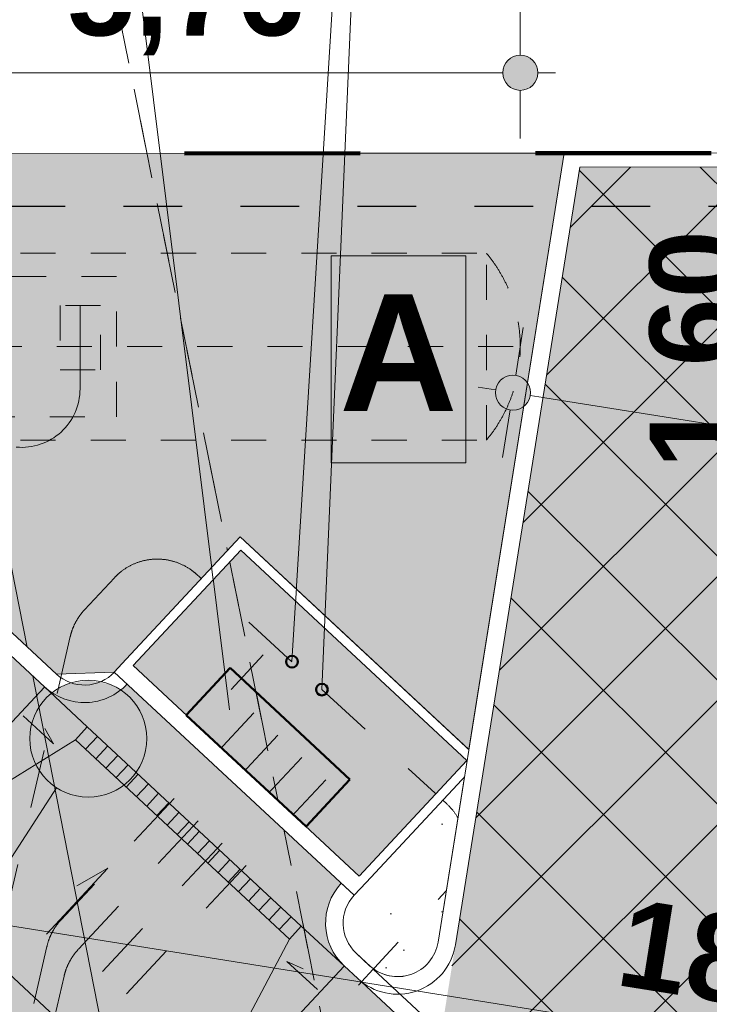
# Model space of a CAD drawing. Header units: millimetres. Extents: x 6487905018 to 6488192500, y 5882180700 to 5882375224.
# Tile 86 of 256: x 6488038286 to 6488044179, y 5882256449 to 5882264868. Entities that reach past the tile are written whole.
import ezdxf
from ezdxf.xclip import XClip

# ---------------------------------------------------------------- set-up
doc = ezdxf.new("R2010")
doc.units = ezdxf.units.MM
doc.header["$MEASUREMENT"] = 0
doc.header["$XCLIPFRAME"] = 2
for name, pattern in [('2X1', [1000, 500, -500]), ('Dashed', [600, 300, -300]), ('GSW', [3000, 1500, -1500]), ('L_0_03', [1000, 500, -500]), ('Wipeout_Contour', [1000, 0, -1000])]:
    doc.linetypes.add(name, pattern=pattern)
for name, color, linetype, lineweight in [('0 DROGI_Nr_pióra__1', 7, 'Continuous', 0), ('0 DROGI_Nr_pióra__12', 9, 'Continuous', 5), ('0 DROGI_Nr_pióra__14', 254, 'Continuous', 5), ('0 DROGI_Nr_pióra__177', 21, 'Continuous', 5), ('0 krawęrznik_Nr_pióra__1', 7, 'Continuous', 0), ('granica_Nr_pióra__123', 100, 'Continuous', 120), ('IE_Nr_pióra__114', 12, 'Continuous', 30), ('LEGENDA_Nr_pióra__255', 92, 'Continuous', 13), ('Linie PT_Nr_pióra__141', 7, 'Continuous', 50), ('OPIS PLAN_Nr_pióra__1', 7, 'Continuous', 0), ('P - RURY_Nr_pióra__97', 6, 'Continuous', 20), ('P - zbiornik LPG_Nr_pióra__81', 182, 'Continuous', 5), ('teren zielony_Nr_pióra__1', 7, 'Continuous', 0), ('teren zielony_Nr_pióra__157', 93, 'Continuous', 0), ('Wymiarowanie_Nr_pióra__1', 7, 'Continuous', 0), ('Zamość 06.10._2_217_Granica_konturu_klasyfikcyjnego_Nr_pióra__96', 8, 'Continuous', 15), ('Zamość 06.10._2_218_Granica_uzytku_Nr_pióra__96', 8, 'Continuous', 15), ('Zamość 06.10._2_ogrodzenie_trwale__linia__Nr_pióra__7', 7, 'Continuous', 5), ('zbio_10_1600_Nr_pióra__1', 7, 'Continuous', 0), ('ZBIORNIK_Nr_pióra__81', 182, 'Continuous', 5)]:
    doc.layers.add(name, color=color, linetype=linetype, lineweight=lineweight)
for name, color, linetype in [('0 krawęrznik', 7, 'Continuous'), ('Mapa cyfrowa', 7, 'Continuous'), ('Wymiarowanie', 7, 'Continuous'), ('Zamość 06.10._2_Mapa cyfrowa', 7, 'Continuous')]:
    doc.layers.add(name, color=color, linetype=linetype)
doc.styles.add('GENERATED_STYLE_2', font='txt')
doc.linetypes.add('L_0_15_SHX', pattern='A,0,[3,PZT Orlen Zamość.pdf1.Shx,S=30.952381,R=0,X=0,Y=2.22045e-16],-7500,0', length=7500)
doc.dimstyles.new('GENERATED_STYLE__1', dxfattribs={"dimtxt": 750, "dimasz": 570, "dimexe": 0.18, "dimexo": 0, "dimgap": 0.09, "dimtad": 1, "dimlfac": 0.001, "dimzin": 0, "dimdsep": 46, "dimtxsty": 'GENERATED_STYLE_2', "dimblk": 'ARROWHEAD_11', "dimblk1": 'ARROWHEAD_11', "dimblk2": 'ARROWHEAD_11', "dimcen": 0.09, "dimclrd": 7, "dimclre": 7, "dimclrt": 7, "dimazin": 0, "dimtfac": 1, "dimtdec": 4, "dimtmove": 2, "dimatfit": 3, "dimfxl": 0, "dimtolj": 1, "dimtzin": 0, "dimarcsym": 0})
doc.dimstyles.new('GENERATED_STYLE__2', dxfattribs={"dimtxt": 750, "dimasz": 570, "dimexe": 0.18, "dimexo": 0, "dimgap": 0.09, "dimtad": 1, "dimlfac": 0.001, "dimzin": 0, "dimdsep": 46, "dimtxsty": 'GENERATED_STYLE_2', "dimblk": 'ARROWHEAD_11', "dimblk1": 'ARROWHEAD_11', "dimblk2": 'ARROWHEAD_11', "dimcen": 0.09, "dimclrd": 7, "dimclre": 7, "dimclrt": 7, "dimazin": 0, "dimtfac": 1, "dimtdec": 4, "dimtmove": 0, "dimatfit": 3, "dimfxl": 0, "dimtolj": 1, "dimtzin": 0, "dimarcsym": 0})
doc.dimstyles.new('GENERATED_STYLE__3', dxfattribs={"dimtxt": 750, "dimasz": 570, "dimexe": 0.18, "dimexo": 0, "dimgap": 0.09, "dimtad": 1, "dimtih": 1, "dimtoh": 1, "dimlfac": 0.001, "dimzin": 0, "dimdsep": 46, "dimtxsty": 'GENERATED_STYLE_2', "dimblk": 'ARROWHEAD_11', "dimblk1": 'ARROWHEAD_11', "dimblk2": 'ARROWHEAD_11', "dimcen": 0.09, "dimclrd": 7, "dimclre": 7, "dimclrt": 7, "dimazin": 0, "dimtfac": 1, "dimtdec": 4, "dimtmove": 0, "dimatfit": 3, "dimfxl": 0, "dimtolj": 1, "dimtzin": 0, "dimarcsym": 0})
doc.dimstyles.new('GENERATED_STYLE__4', dxfattribs={"dimtxt": 1000, "dimasz": 570, "dimexe": 0.18, "dimexo": 0, "dimgap": 0.09, "dimtad": 1, "dimlfac": 0.001, "dimzin": 0, "dimdsep": 46, "dimtxsty": 'GENERATED_STYLE_2', "dimblk": 'ARROWHEAD_11', "dimblk1": 'ARROWHEAD_11', "dimblk2": 'ARROWHEAD_11', "dimcen": 0.09, "dimclrd": 7, "dimclre": 7, "dimclrt": 7, "dimazin": 0, "dimtfac": 1, "dimtdec": 4, "dimtmove": 0, "dimatfit": 3, "dimfxl": 0, "dimtolj": 1, "dimtzin": 0, "dimarcsym": 0})
pattern_1 = [(45, (6488045394.9, 5882252147.1), (-477.297, 477.297), [0, -450, 0, -675]), (110, (6488046894.9, 5882252147.1), (634.2925, 230.8636), [0, -330, 0, -570])]

# ---------------------------------------------------------------- blocks, each defined once
blk = doc.blocks.new('Rysunek_1_2')
at = {"color": 254, "linetype": 'Wipeout_Contour', "lineweight": 0, "ltscale": 70061284114.24681}
blk.add_wipeout([(6487915525.867126, 5882181505.900702), (6488146644.289524, 5882181505.900702), (6488146644.289524, 5882373115.540435), (6488107628.768834, 5882373115.540435), (6488107628.768834, 5882320263.490532), (6488101226.436201, 5882320263.490532), (6488101226.436201, 5882373115.540435), (6487915525.867126, 5882373115.540435)], dxfattribs=at).dxf.layer = 'Zamość 06.10._2_Mapa cyfrowa'
at = {"layer": 'Zamość 06.10._2_217_Granica_konturu_klasyfikcyjnego_Nr_pióra__96', "linetype": 'L_0_03', "flags": 128}
blk.add_lwpolyline([(6488035750, 5882281650.000001), (6488046100, 5882230460)], dxfattribs=at)
at = {"layer": 'Zamość 06.10._2_218_Granica_uzytku_Nr_pióra__96', "linetype": 'L_0_03', "flags": 128}
for points in [[(6488046100, 5882230460), (6488035750, 5882281650.000001)], [(6488035750, 5882281650.000001), (6488046100, 5882230460)]]:
    blk.add_lwpolyline(points, dxfattribs=at)
at = {"layer": 'Zamość 06.10._2_ogrodzenie_trwale__linia__Nr_pióra__7', "linetype": 'L_0_15_SHX', "flags": 128}
blk.add_lwpolyline([(6488043030.000001, 5882235670), (6488034300, 5882280120), (6488014860.138828, 5882276699.009684)], dxfattribs=at)
at = {"layer": 'Zamość 06.10._2_ogrodzenie_trwale__linia__Nr_pióra__7', "linetype": 'Continuous', "flags": 128}
blk.add_lwpolyline([(6488043030.000001, 5882235670), (6488034300, 5882280120), (6488014860.138828, 5882276699.009684)], dxfattribs=at)
blk = doc.blocks.new('*D45', base_point=(6488045394.921593, 5882250647.102998))
at = {"layer": 'Wymiarowanie_Nr_pióra__1', "linetype": 'Continuous'}
for points in [[(6488036953.518992, 5882264414.343926), (6488036942.100923, 5882264471.746442), (6488036909.58501, 5882264520.409944), (6488036860.921507, 5882264552.925857), (6488036803.518992, 5882264564.343926), (6488036746.116478, 5882264552.925857), (6488036697.452975, 5882264520.409944), (6488036664.937062, 5882264471.746442), (6488036653.518992, 5882264414.343926), (6488036664.937062, 5882264356.941412), (6488036697.452975, 5882264308.277909), (6488036746.116478, 5882264275.761996), (6488036803.518992, 5882264264.343926), (6488036860.921507, 5882264275.761996), (6488036909.58501, 5882264308.277909), (6488036942.100923, 5882264356.941412)], [(6488042713.518991, 5882264414.343926), (6488042702.100922, 5882264471.746442), (6488042669.585009, 5882264520.409944), (6488042620.921506, 5882264552.925857), (6488042563.518991, 5882264564.343926), (6488042506.116477, 5882264552.925857), (6488042457.452974, 5882264520.409944), (6488042424.937061, 5882264471.746442), (6488042413.518991, 5882264414.343926), (6488042424.937061, 5882264356.941412), (6488042457.452974, 5882264308.277909), (6488042506.116477, 5882264275.761997), (6488042563.518991, 5882264264.343926), (6488042620.921506, 5882264275.761997), (6488042669.585009, 5882264308.277909), (6488042702.100922, 5882264356.941412)]]:
    blk.add_hatch(color=256, dxfattribs=at).paths.add_polyline_path(points)
for p, q in [((6488036803.518992, 5882264564.343926), (6488036803.518992, 5882264976.843926)), ((6488042563.518991, 5882264564.343926), (6488042563.518991, 5882264976.843926)), ((6488036503.518992, 5882264414.343926), (6488036653.518992, 5882264414.343926)), ((6488036953.518992, 5882264414.343926), (6488042413.518991, 5882264414.343926)), ((6488042713.518991, 5882264414.343926), (6488042863.518991, 5882264414.343926)), ((6488036803.518992, 5882263851.843926), (6488036803.518992, 5882264264.343926)), ((6488042563.518991, 5882263851.843926), (6488042563.518991, 5882264264.343926))]:
    blk.add_line(p, q, dxfattribs=at)
for centre in [(6488036803.518992, 5882264414.343926), (6488042563.518991, 5882264414.343926)]:
    blk.add_circle(centre, 150, dxfattribs=at)
at = {"layer": 'Wymiarowanie_Nr_pióra__1', "insert": (6488038685.801493, 5882264564.343926), "char_height": 750, "attachment_point": 7, "style": 'GENERATED_STYLE_2'}
blk.add_mtext('\\A1;{\\fArial|b1|i0|c238|p38;5,76}', dxfattribs=at)
blk = doc.blocks.new('ARROWHEAD_11')
at = {"color": 0, "linetype": 'Continuous', "lineweight": 0}
blk.add_line((0, 0), (-1, 0), dxfattribs=at)
at = {"color": 0, "linetype": 'Continuous', "lineweight": 0, "const_width": 0.25, "flags": 128}
blk.add_lwpolyline([(-0.125, 0, 1), (0.125, 0, 1)], format="xyb", close=True, dxfattribs=at)
blk = doc.blocks.new('*D46', base_point=(6488045394.921593, 5882250647.102998))
at = {"layer": 'Wymiarowanie_Nr_pióra__1', "linetype": 'Continuous'}
for points in [[(6488044945.220679, 5882262872.929873), (6488044933.802609, 5882262930.332388), (6488044901.286696, 5882262978.995891), (6488044852.623195, 5882263011.511803), (6488044795.220679, 5882263022.929873), (6488044737.818165, 5882263011.511803), (6488044689.154662, 5882262978.995891), (6488044656.63875, 5882262930.332388), (6488044645.220679, 5882262872.929873), (6488044656.63875, 5882262815.527358), (6488044689.154662, 5882262766.863856), (6488044737.818165, 5882262734.347943), (6488044795.220679, 5882262722.929873), (6488044852.623195, 5882262734.347943), (6488044901.286696, 5882262766.863856), (6488044933.802609, 5882262815.527358)], [(6488044945.220678, 5882261272.929873), (6488044933.802608, 5882261330.332387), (6488044901.286695, 5882261378.99589), (6488044852.623193, 5882261411.511803), (6488044795.220678, 5882261422.929873), (6488044737.818163, 5882261411.511803), (6488044689.154661, 5882261378.99589), (6488044656.638748, 5882261330.332387), (6488044645.220678, 5882261272.929873), (6488044656.638748, 5882261215.527357), (6488044689.154661, 5882261166.863855), (6488044737.818163, 5882261134.347942), (6488044795.220678, 5882261122.929873), (6488044852.623193, 5882261134.347942), (6488044901.286695, 5882261166.863855), (6488044933.802608, 5882261215.527357)]]:
    blk.add_hatch(color=256, dxfattribs=at).paths.add_polyline_path(points)
for p, q in [((6488044795.22068, 5882263172.929873), (6488044795.22068, 5882263022.929873)), ((6488044232.720679, 5882262872.929873), (6488044645.220679, 5882262872.929873)), ((6488044945.220679, 5882262872.929873), (6488045357.720679, 5882262872.929873)), ((6488044795.220679, 5882262722.929873), (6488044795.220678, 5882261422.929873)), ((6488044232.720678, 5882261272.929873), (6488044645.220678, 5882261272.929873)), ((6488044945.220678, 5882261272.929873), (6488045357.720678, 5882261272.929872)), ((6488044795.220678, 5882261122.929873), (6488044795.220678, 5882260972.929873))]:
    blk.add_line(p, q, dxfattribs=at)
for centre in [(6488044795.220679, 5882262872.929873), (6488044795.220678, 5882261272.929873)]:
    blk.add_circle(centre, 150, dxfattribs=at)
at = {"layer": 'Wymiarowanie_Nr_pióra__1', "insert": (6488044587.017775, 5882261029.916796), "char_height": 750, "attachment_point": 7, "rotation": 90, "style": 'GENERATED_STYLE_2'}
blk.add_mtext('\\A1;{\\fArial|b1|i0|c238|p38;1,60}', dxfattribs=at)
blk = doc.blocks.new('*D47', base_point=(6488045394.921593, 5882250647.102998))
at = {"layer": 'Wymiarowanie_Nr_pióra__1', "linetype": 'Continuous'}
for points in [[(6488042650.612259, 5882261679.617494), (6488042639.194189, 5882261737.020009), (6488042606.678276, 5882261785.683512), (6488042558.014774, 5882261818.199424), (6488042500.612259, 5882261829.617494), (6488042443.209744, 5882261818.199424), (6488042394.546242, 5882261785.683512), (6488042362.03033, 5882261737.020009), (6488042350.612259, 5882261679.617494), (6488042362.03033, 5882261622.214979), (6488042394.546242, 5882261573.551476), (6488042443.209744, 5882261541.035564), (6488042500.612259, 5882261529.617494), (6488042558.014774, 5882261541.035564), (6488042606.678276, 5882261573.551476), (6488042639.194189, 5882261622.214979)], [(6488055682.027223, 5882259595.361387), (6488055670.609153, 5882259652.763903), (6488055638.09324, 5882259701.427404), (6488055589.429737, 5882259733.943317), (6488055532.027223, 5882259745.361387), (6488055474.624708, 5882259733.943317), (6488055425.961205, 5882259701.427404), (6488055393.445292, 5882259652.763903), (6488055382.027223, 5882259595.361387), (6488055393.445292, 5882259537.958873), (6488055425.961205, 5882259489.29537), (6488055474.624708, 5882259456.779458), (6488055532.027223, 5882259445.361387), (6488055589.429737, 5882259456.779458), (6488055638.09324, 5882259489.29537), (6488055670.609153, 5882259537.958873)]]:
    blk.add_hatch(color=256, dxfattribs=at).paths.add_polyline_path(points)
for p, q in [((6488042589.449903, 5882262235.057971), (6488042524.302298, 5882261827.734955)), ((6488042352.494799, 5882261703.307532), (6488042204.377338, 5882261726.997571)), ((6488055383.909762, 5882259619.051426), (6488042648.72972, 5882261655.927456)), ((6488042476.922221, 5882261531.500033), (6488042411.774615, 5882261124.177017)), ((6488055620.864867, 5882260150.801864), (6488055555.717261, 5882259743.478848)), ((6488055828.262143, 5882259547.981311), (6488055680.144683, 5882259571.671349)), ((6488055508.337184, 5882259447.243927), (6488055443.189578, 5882259039.920911))]:
    blk.add_line(p, q, dxfattribs=at)
for centre in [(6488042500.612259, 5882261679.617494), (6488055532.027223, 5882259595.361387)]:
    blk.add_circle(centre, 150, dxfattribs=at)
at = {"layer": 'Wymiarowanie_Nr_pióra__1', "insert": (6488047773.816525, 5882260988.122977), "char_height": 750, "attachment_point": 7, "rotation": 350.9130253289, "style": 'GENERATED_STYLE_2'}
blk.add_mtext('\\A1;{\\fArial|b1|i0|c238|p38;13,20}', dxfattribs=at)
blk = doc.blocks.new('*D48', base_point=(6488045394.921593, 5882250647.102998))
at = {"layer": 'Wymiarowanie_Nr_pióra__1', "linetype": 'Continuous'}
for points in [[(6488036623.110794, 5882257396.875629), (6488036611.692724, 5882257454.278144), (6488036579.176811, 5882257502.941647), (6488036530.513309, 5882257535.45756), (6488036473.110794, 5882257546.875629), (6488036415.70828, 5882257535.45756), (6488036367.044777, 5882257502.941647), (6488036334.528864, 5882257454.278144), (6488036323.110794, 5882257396.875629), (6488036334.528864, 5882257339.473115), (6488036367.044777, 5882257290.809612), (6488036415.70828, 5882257258.293699), (6488036473.110794, 5882257246.875629), (6488036530.513309, 5882257258.293699), (6488036579.176811, 5882257290.809612), (6488036611.692724, 5882257339.473115)], [(6488054863.783208, 5882254479.44625), (6488054852.365138, 5882254536.848765), (6488054819.849225, 5882254585.512267), (6488054771.185722, 5882254618.02818), (6488054713.783208, 5882254629.44625), (6488054656.380693, 5882254618.02818), (6488054607.717191, 5882254585.512267), (6488054575.201278, 5882254536.848765), (6488054563.783208, 5882254479.44625), (6488054575.201278, 5882254422.043736), (6488054607.717191, 5882254373.380233), (6488054656.380693, 5882254340.86432), (6488054713.783208, 5882254329.44625), (6488054771.185722, 5882254340.86432), (6488054819.849225, 5882254373.380233), (6488054852.365138, 5882254422.043736)]]:
    blk.add_hatch(color=256, dxfattribs=at).paths.add_polyline_path(points)
for p, q in [((6488036561.948439, 5882257952.316106), (6488036496.800833, 5882257544.99309)), ((6488036324.993334, 5882257420.565668), (6488036176.875874, 5882257444.255706)), ((6488054565.665748, 5882254503.136289), (6488036621.228254, 5882257373.185591)), ((6488036449.420755, 5882257248.758169), (6488036384.273149, 5882256841.435153)), ((6488054802.620852, 5882255034.886726), (6488054737.473247, 5882254627.56371)), ((6488055010.018128, 5882254432.066174), (6488054861.900668, 5882254455.756211)), ((6488054690.093169, 5882254331.32879), (6488054624.945563, 5882253924.005774))]:
    blk.add_line(p, q, dxfattribs=at)
for centre in [(6488036473.110794, 5882257396.875629), (6488054713.783208, 5882254479.44625)]:
    blk.add_circle(centre, 150, dxfattribs=at)
at = {"layer": 'Wymiarowanie_Nr_pióra__1', "insert": (6488043336.663181, 5882256451.019419), "char_height": 750, "attachment_point": 7, "rotation": 350.9130253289, "style": 'GENERATED_STYLE_2'}
blk.add_mtext('\\A1;{\\fArial|b1|i0|c238|p38;18,47}', dxfattribs=at)
blk = doc.blocks.new('*D59', base_point=(6488045394.921593, 5882250647.102998))
at = {"layer": 'Wymiarowanie_Nr_pióra__1', "linetype": 'Continuous'}
for points in [[(6488036452.199836, 5882257204.068992), (6488036440.781766, 5882257261.471507), (6488036408.265853, 5882257310.135009), (6488036359.60235, 5882257342.650922), (6488036302.199836, 5882257354.068992), (6488036244.797321, 5882257342.650922), (6488036196.133819, 5882257310.135009), (6488036163.617906, 5882257261.471507), (6488036152.199836, 5882257204.068992), (6488036163.617906, 5882257146.666477), (6488036196.133819, 5882257098.002975), (6488036244.797321, 5882257065.487062), (6488036302.199836, 5882257054.068992), (6488036359.60235, 5882257065.487062), (6488036408.265853, 5882257098.002975), (6488036440.781766, 5882257146.666477)], [(6488039396.750124, 5882247647.415624), (6488039385.332054, 5882247704.818139), (6488039352.816141, 5882247753.481641), (6488039304.152638, 5882247785.997554), (6488039246.750124, 5882247797.415624), (6488039189.34761, 5882247785.997554), (6488039140.684107, 5882247753.481641), (6488039108.168194, 5882247704.818139), (6488039096.750124, 5882247647.415624), (6488039108.168194, 5882247590.013109), (6488039140.684107, 5882247541.349607), (6488039189.34761, 5882247508.833694), (6488039246.750124, 5882247497.415624), (6488039304.152638, 5882247508.833694), (6488039352.816141, 5882247541.349607), (6488039385.332054, 5882247590.013109)]]:
    blk.add_hatch(color=256, dxfattribs=at).paths.add_polyline_path(points)
for p, q in [((6488036213.863327, 5882257490.768593), (6488036258.031582, 5882257347.418793)), ((6488036445.549636, 5882257248.237247), (6488036839.761588, 5882257369.699945)), ((6488035764.638083, 5882257038.438038), (6488036158.850036, 5882257159.900738)), ((6488036346.36809, 5882257060.719192), (6488039202.58187, 5882247790.765425)), ((6488039390.099924, 5882247691.583879), (6488039784.311876, 5882247813.046577)), ((6488038709.188372, 5882247481.78467), (6488039103.400324, 5882247603.24737)), ((6488039290.918378, 5882247504.065824), (6488039335.086633, 5882247360.716022))]:
    blk.add_line(p, q, dxfattribs=at)
for centre in [(6488036302.199836, 5882257204.068992), (6488039246.750124, 5882247647.415624)]:
    blk.add_circle(centre, 150, dxfattribs=at)
at = {"layer": 'Wymiarowanie_Nr_pióra__1', "insert": (6488037462.173865, 5882254118.548683), "char_height": 1000, "attachment_point": 7, "rotation": 287.1248614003, "style": 'GENERATED_STYLE_2'}
blk.add_mtext('\\A1;{\\fArial|b1|i0|c238|p38;10,00}', dxfattribs=at)

msp = doc.modelspace()

# ---------------------------------------------------------------- block references
at = {"layer": 'Mapa cyfrowa', "color": 22, "linetype": 'Continuous', "lineweight": 5}
ref = msp.add_blockref('Rysunek_1_2', (0, 0), dxfattribs=at)
XClip(ref).set_block_clipping_path([(6487915525.8671264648, 5882181505.9007024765), (6488146644.2895231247, 5882181505.9007024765), (6488146644.2895231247, 5882373115.5404348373), (6488107628.7688331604, 5882373115.5404348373), (6488107628.7688331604, 5882320263.4905319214), (6488101226.4362001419, 5882320263.4905319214), (6488101226.4362001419, 5882373115.5404348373), (6487915525.8671264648, 5882373115.5404348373)])

# ---------------------------------------------------------------- next in the draw order: hatches: boundary and pattern name
at = {"layer": '0 DROGI_Nr_pióra__1', "linetype": 'Continuous'}
h = msp.add_hatch(dxfattribs=at)
h.set_pattern_fill('bloczki_betonowe', color=256, style=0, pattern_type=2)
h.set_pattern_definition([(45, (6488045394.9, 5882250647.1), (-530.33, 530.33), []), (135, (6488045394.9, 5882250647.1), (530.33, 530.33), [])])
h.paths.add_polyline_path([(6488043072.392371, 5882263607.265208), (6488041889.058269, 5882256208.693704), (6488046736.546269, 5882251691.926513), (6488048642.923419, 5882263611.187197)])
at = {"layer": '0 DROGI_Nr_pióra__12', "linetype": 'Continuous', "lineweight": 5}
for points in [[(6488041033.84673, 5882257483.749019), (6488039204.295571, 5882259187.492723, -0.4137063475), (6488038498.220315, 5882259163.167675), (6488038863.547593, 5882258821.581815), (6488040692.606401, 5882257117.3109), (6488041058.902366, 5882256777.188654, -0.4141288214)], [(6488038345.855082, 5882258999.371229), (6488037134.350139, 5882257699.159053), (6488039695.03276, 5882255313.179512), (6488041058.902655, 5882256777.188397), (6488040692.606408, 5882257117.310903), (6488040689.657765, 5882257114.144537), (6488038498.220326, 5882259163.167646), (6488038497.767337, 5882259162.40664)]]:
    msp.add_hatch(color=250, dxfattribs=at).paths.add_polyline_path(points)
at = {"layer": '0 DROGI_Nr_pióra__14', "linetype": 'Continuous', "lineweight": 0}
msp.add_hatch(color=37, dxfattribs=at).paths.add_polyline_path([(6488043072.392371, 5882263607.265208), (6488041889.058269, 5882256208.693704), (6488046736.546269, 5882251691.926513), (6488048642.923419, 5882263611.187197)])
h = msp.add_hatch(color=37, dxfattribs=at)
h.paths.add_polyline_path([(6487992437.532484, 5882259798.095774, 0.4142080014), (6487984502.941695, 5882244796.869127), (6487984515.744564, 5882244755.31411), (6487985595.118558, 5882241251.927126), (6487986733.488013, 5882237557.055138), (6487987948.281476, 5882233614.129304), (6487989284.939201, 5882229275.661541), (6487990922.690968, 5882223959.915328), (6487991046.064541, 5882223539.945584), (6487994490.689904, 5882224602.535574), (6488015810.612408, 5882231141.015739), (6488024027.466776, 5882233663.043877), (6488028215.984377, 5882234949.10904, -0.4142135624), (6488034463.352124, 5882231636.950193), (6488035056.7149, 5882229704.458356, -0.0985433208), (6488035254.407552, 5882227762.583652, -0.0005851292), (6488035245, 5882227755.367707), (6488035253.874626, 5882227757.023503, -0.0151357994), (6488035215.726892, 5882227456.790681, -0.0064520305), (6488035169.582589, 5882227098.450854, -0.02724104), (6488034873.553026, 5882225603.104278, -0.05243909), (6488033856.470706, 5882222856.858377), (6488038192.366774, 5882224108.958976), (6488041598.311646, 5882225092.512444), (6488045025.625664, 5882226082.236798), (6488049330.926768, 5882227325.502321, -0.0010533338), (6488049276.754163, 5882227358.053255), (6488049003.333333, 5882227522.402082), (6488048706.735416, 5882227713.034375), (6488048513.526778, 5882227850.991213, -0.0863758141), (6488047058.720428, 5882229322.767839, -0.1390557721), (6488045996.554012, 5882232419.714139), (6488045404.383387, 5882243362.831361), (6488046708.007713, 5882251513.494616), (6488041058.902654, 5882256777.188385), (6488039695.032735, 5882255313.179512), (6488038719.892062, 5882256221.791023), (6488037134.350139, 5882257699.15904), (6488038497.767365, 5882259162.406616), (6488038498.220315, 5882259163.167674), (6488037764.43532, 5882259846.890046), (6488034884.166285, 5882262530.652166), (6488025484.427709, 5882262530.652166), (6488020356.156835, 5882262530.652166), (6488008247.057439, 5882262530.652166), (6488001306.151371, 5882262530.652166)])
h.paths.add_polyline_path([(6487991779.154478, 5882250177.716799), (6487995477.509634, 5882238174.560167, 0.4142135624), (6487996727.63, 5882237513.349858), (6488000406.941546, 5882238647.001718), (6488001305.029384, 5882235732.222439), (6487997291.234968, 5882234495.51132, 0.6861545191), (6487997207.40903, 5882233285.471473), (6488001197.016991, 5882232926.004941), (6488013610.659174, 5882236750.83694, 0.4142135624), (6488014271.869483, 5882238000.957305), (6488013933.2462, 5882239099.972442, 0.4142135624), (6488013308.186017, 5882239430.577596), (6488012256.95415, 5882239106.677066), (6488011373.589064, 5882241973.673077), (6488013714.969076, 5882242695.087877, 0.4142135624), (6488014376.179384, 5882243945.208241), (6488014552.831799, 5882243371.875909), (6488017993.145528, 5882244431.817385), (6488016682.77447, 5882248684.964978), (6488016504.447796, 5882249205.084447), (6488013080.576865, 5882248150.137006), (6488013067.262941, 5882248193.347867, 0.1144772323), (6488012854.385269, 5882248386.902734), (6488012397.763718, 5882249857.078206, 0.1507510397), (6488012456.42987, 5882250175.830544), (6488012032.317359, 5882251552.304325, 0.0774478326), (6488011964.863789, 5882251690.714685, -0.0776331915), (6488012032.525352, 5882251552.000667), (6488011370.042364, 5882253702.260253, -0.4142135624), (6488011039.425343, 5882253077.206347), (6488008220.196165, 5882252208.617558), (6488008588.15808, 5882251014.302161), (6488008588.044491, 5882251014.267162), (6488008219.975705, 5882252208.848834), (6488011039.188391, 5882253077.49115, 0.4142135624), (6488011369.793545, 5882253702.551332), (6488011252.011535, 5882254084.817463, 0.4142135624), (6488007501.650438, 5882256068.448393), (6487992440.364787, 5882251427.837165, 0.4142135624)], flags=0)
h.paths.add_polyline_path([(6488017144.499735, 5882251092.011863), (6488034250.93555, 5882256362.764977), (6488037077.703826, 5882247188.377744), (6488019971.268011, 5882241917.624629)], flags=0)
at = {"layer": '0 DROGI_Nr_pióra__177', "linetype": 'Continuous', "lineweight": 0}
msp.add_hatch(color=17, dxfattribs=at).paths.add_polyline_path([(6488040175.326699, 5882260332.939995), (6488039255.293508, 5882259344.969922), (6488041187.298784, 5882257545.817265), (6488042107.331977, 5882258533.787337)])
at = {"layer": 'teren zielony_Nr_pióra__157', "linetype": 'Continuous'}
h = msp.add_hatch(dxfattribs=at)
h.set_pattern_fill('płyty_kamienne', color=256, style=0, pattern_type=2)
h.set_pattern_definition(pattern_1)
h.paths.add_polyline_path([(6487970570.000001, 5882201890), (6487981820.000001, 5882207829.999999), (6488033660.322669, 5882222800.215628, 0.0024865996), (6488033722.027768, 5882222923.379777, 0.0785109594), (6488035010.966384, 5882227049.608792, 0.0077837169), (6488035067.079517, 5882227477.133851, 0.1142935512), (6488034913.322001, 5882229660.430223), (6488034319.959225, 5882231592.922059, 0.3756655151), (6488028889.22517, 5882234953.850564), (6488029257.882303, 5882233753.190648), (6488030367.956341, 5882234094.033802), (6488031031.313551, 5882231933.580791), (6488029977.442001, 5882231609.994354), (6488028334.3581, 5882231105.492961), (6488027289.699591, 5882234507.785999), (6488024214.887809, 5882233563.679111), (6488025682.492259, 5882228783.915813), (6488026087.054145, 5882227466.31961), (6488020035.873811, 5882225608.332376), (6488019948.314486, 5882225893.499707), (6487991699.913399, 5882217219.957408), (6487990231.273465, 5882222003.093117), (6487983778.593015, 5882220021.827109), (6487982385.941764, 5882224557.479295), (6487981905.929735, 5882226120.805079, -0.4142135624), (6487982621.356047, 5882227470.236511), (6487983331.896261, 5882227688.404634), (6487983710.568822, 5882227804.674311), (6487986639.874351, 5882228704.10417), (6487989073.825722, 5882229451.437801), (6487988708.712132, 5882230636.508227), (6487988635.091329, 5882230875.463552), (6487988100.442679, 5882232610.803788), (6487984583.573256, 5882231527.275929), (6487982740.398364, 5882237509.775934), (6487986257.267788, 5882238593.303793), (6487985439.355133, 5882241248.050495), (6487984359.591056, 5882244752.703594, -0.4142080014), (6487992393.36423, 5882259941.445574), (6488001283.5666, 5882262680.652166), (6488034943.218541, 5882262680.652166), (6488038600.476319, 5882259272.91151), (6488039094.523249, 5882259289.716652), (6488040171.300861, 5882260446.00543), (6488040650.686511, 5882259999.584307), (6488040895.570684, 5882259771.539374), (6488042124.026921, 5882258627.556835), (6488042939.663871, 5882263727.171789), (6488041063.864624, 5882263725.851113), (6488040879.529514, 5882263725.721331), (6488039486.853117, 5882263724.740803), (6487987062.735268, 5882263687.831074), (6487986654.638729, 5882262158.70443), (6487981184.422504, 5882241630.76734), (6487977458.31007, 5882227647.882842), (6487977383.188, 5882227365.974217), (6487972140, 5882207690.000001)])
h.paths.add_polyline_path([(6487984279.458673, 5882229617.66351), (6487984297.461879, 5882229622.862395), (6487984294.974707, 5882229613.52885)], flags=0)
h.paths.add_polyline_path([(6488030712.734249, 5882229299.428973), (6488031630.178343, 5882229582.088384), (6488032354.493076, 5882227231.137907), (6488031437.048981, 5882226948.478497)], flags=0)
h = msp.add_hatch(dxfattribs=at)
h.set_pattern_fill('płyty_kamienne', color=256, style=0, pattern_type=2)
h.set_pattern_definition(pattern_1)
h.paths.add_polyline_path([(6488041143.615538, 5882257381.51982, 0.4141238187), (6488041161.158946, 5882256886.931953), (6488041284.320352, 5882256772.397474, 0.2688421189), (6488041628.730707, 5882256704.654628, 0.2770668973), (6488041860.574913, 5882256980.37324), (6488042086.712736, 5882258394.256987), (6488041245.844421, 5882257491.297466)])

# ---------------------------------------------------------------- next in the draw order: linework, layer by layer
at = {"layer": '0 krawęrznik_Nr_pióra__1', "linetype": 'Continuous', "flags": 128}
for points in [[(6488039204.984565, 5882259188.231096), (6488039095.211495, 5882259290.455719)], [(6488041143.6198, 5882257381.524397), (6488041033.84673, 5882257483.749019)]]:
    msp.add_lwpolyline(points, dxfattribs=at)
at = {"layer": '0 krawęrznik_Nr_pióra__1', "linetype": 'Continuous'}
for radius in [500, 350]:
    msp.add_arc((6488041399.756961, 5882257143.000279), radius, 137.0392275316, 227.0226952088, dxfattribs=at)
at = {"layer": 'LEGENDA_Nr_pióra__255', "linetype": 'Continuous'}
msp.add_line((6488038600.686311, 5882258301.093115), (6488037189.260272, 5882256117.076976), dxfattribs=at)
at = {"layer": 'P - RURY_Nr_pióra__97', "linetype": 'Continuous'}
msp.add_line((6488038801.454808, 5882262424.294692), (6488038801.454906, 5882261711.577061), dxfattribs=at)
at = {"layer": 'P - RURY_Nr_pióra__97', "linetype": '2X1'}
for p, q in [((6488040612.741605, 5882259378.92768), (6488039799.138137, 5882260124.673165)), ((6488039095.507887, 5882260096.969312), (6488038839.383489, 5882259822.139414)), ((6488038717.911654, 5882259593.429665), (6488035243.771599, 5882244503.025403)), ((6488040091.579261, 5882259141.904099), (6488040367.705355, 5882259438.35819)), ((6488040868.857944, 5882259140.381207), (6488041935.127624, 5882258163.042947)), ((6488040287.437868, 5882258941.372903), (6488038639.697783, 5882257172.21223)), ((6488040492.330916, 5882258750.535698), (6488038786.679858, 5882256919.196641)), ((6488040697.223927, 5882258559.698452), (6488038115.802711, 5882255788.054463)), ((6488040902.116937, 5882258368.861205), (6488038808.024263, 5882256120.456593)), ((6488038453.179601, 5882253687.347783), (6488041963.061651, 5882257453.566621)), ((6488038518.329885, 5882256943.614042), (6488035529.99175, 5882243963.357112)), ((6488038665.31196, 5882256690.598454), (6488035699.028563, 5882243806.1393))]:
    msp.add_line(p, q, dxfattribs=at)
at = {"layer": 'P - RURY_Nr_pióra__97', "linetype": 'Continuous'}
msp.add_arc((6488038301.454906, 5882261711.576994), 500, 264.8788328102, 0.0000077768, dxfattribs=at)
at = {"layer": 'P - RURY_Nr_pióra__97', "linetype": '2X1'}
for centre, start, end in [((6488039461.290027, 5882259756.083076), 47.4917608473, 137.0176940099), ((6488039205.165628, 5882259481.253177), 137.0176939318, 167.0351662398), ((6488041597.279511, 5882257794.452857), 317.0176938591, 47.491760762), ((6488039005.583859, 5882256831.437555), 137.035166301, 167.0351663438), ((6488039152.565934, 5882256578.421967), 137.035166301, 167.0351662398)]:
    msp.add_arc(centre, 500, start, end, dxfattribs=at)
at = {"layer": 'P - zbiornik LPG_Nr_pióra__81', "linetype": 'Dashed'}
for p, q in [((6488039113.050351, 5882262672.929874), (6488037343.05035, 5882262672.929873)), ((6488039113.029489, 5882261472.929877), (6488039113.050351, 5882262672.929874)), ((6488038631.454808, 5882262424.294692), (6488038631.454733, 5882261874.294691)), ((6488038976.454807, 5882262424.294643), (6488038631.454808, 5882262424.294692)), ((6488038976.45473, 5882261874.294642), (6488038976.454807, 5882262424.294643)), ((6488038631.454733, 5882261874.294691), (6488038976.45473, 5882261874.294642)), ((6488037343.050352, 5882261472.929875), (6488039113.050353, 5882261472.929876))]:
    msp.add_line(p, q, dxfattribs=at)
at = {"layer": 'teren zielony_Nr_pióra__1', "linetype": 'Continuous', "flags": 128}
msp.add_lwpolyline([(6488001283.5666, 5882262680.652166), (6488034943.218541, 5882262680.652166), (6488038600.476319, 5882259272.91151), (6488039094.523249, 5882259289.716652), (6488040171.300861, 5882260446.00543), (6488040650.686511, 5882259999.584307), (6488040895.570684, 5882259771.539374), (6488042124.026921, 5882258627.556835), (6488042939.663871, 5882263727.171789), (6488041063.864624, 5882263725.851113), (6488040879.529514, 5882263725.721331), (6488039486.853117, 5882263724.740803), (6487987062.735268, 5882263687.831074)], dxfattribs=at)
msp.add_lwpolyline([(6488041143.615538, 5882257381.51982, 0.4141238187), (6488041161.158946, 5882256886.931953), (6488041284.320352, 5882256772.397474, 0.2688421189), (6488041628.730707, 5882256704.654628, 0.2770668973), (6488041860.574913, 5882256980.37324), (6488042086.712736, 5882258394.256987), (6488041245.844421, 5882257491.297466)], format="xyb", close=True, dxfattribs=at)
at = {"layer": 'zbio_10_1600_Nr_pióra__1', "linetype": 'Continuous'}
for p, q in [((6488038314.875727, 5882258916.686038), (6488038573.354323, 5882258675.842193)), ((6488038573.354323, 5882258675.842193), (6488038500.756896, 5882258808.576211)), ((6488038863.547593, 5882258821.581815), (6488038761.322968, 5882258711.808742)), ((6488038761.322968, 5882258711.808742), (6488037134.350139, 5882257699.15904)), ((6488038950.645632, 5882258740.426057), (6488038848.421005, 5882258630.652984)), ((6488039037.74367, 5882258659.270299), (6488038935.519044, 5882258549.497226)), ((6488038514.608609, 5882257049.725311), (6488039039.181667, 5882257612.707971)), ((6488039039.181667, 5882257612.707971), (6488038774.970389, 5882257461.898314)), ((6488040518.410323, 5882257279.622416), (6488040416.185698, 5882257169.849341)), ((6488040605.508362, 5882257198.466657), (6488040503.283736, 5882257088.693583)), ((6488040692.606401, 5882257117.3109), (6488040590.381774, 5882257007.537827)), ((6488040590.381774, 5882257007.537827), (6488039695.032735, 5882255313.179512)), ((6488040829.824041, 5882256576.69363), (6488040568.633295, 5882256814.593475)), ((6488040568.633295, 5882256814.593475), (6488040706.863667, 5882256753.103069))]:
    msp.add_line(p, q, dxfattribs=at)
at = {"layer": 'ZBIORNIK_Nr_pióra__81', "linetype": 'Dashed'}
for p, q in [((6488037093.050357, 5882262872.929875), (6488042273.987628, 5882262872.929875)), ((6488042273.987626, 5882261272.929874), (6488042273.987628, 5882262872.929875)), ((6488036803.518992, 5882262072.929875), (6488042563.518991, 5882262072.929875)), ((6488037093.05036, 5882261272.929874), (6488042273.987625, 5882261272.929874))]:
    msp.add_line(p, q, dxfattribs=at)
msp.add_arc((6488041313.518996, 5882262072.929876), 1249.999996, 320.2081802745, 39.7918196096, dxfattribs=at)

# ---------------------------------------------------------------- next in the draw order: wipeouts: each hides what was drawn before it
at = {"color": 254, "linetype": 'Wipeout_Contour', "lineweight": 0, "ltscale": 35030412858.45142}
msp.add_wipeout([(6488038600.476319, 5882259272.91151), (6488034943.218541, 5882262680.652166), (6488034884.166285, 5882262530.652166), (6488038498.220028, 5882259163.167942)], dxfattribs=at).dxf.layer = '0 krawęrznik'
at = {"color": 254, "linetype": 'Wipeout_Contour', "lineweight": 0, "ltscale": 35030418884.16257}
msp.add_wipeout([(6488039255.293508, 5882259344.969921), (6488040175.326699, 5882260332.939994), (6488040171.300861, 5882260446.005429), (6488039196.74787, 5882259399.489719)], dxfattribs=at).dxf.layer = '0 krawęrznik'
at = {"color": 254, "linetype": 'Wipeout_Contour', "lineweight": 0, "ltscale": 35030416197.0126}
msp.add_wipeout([(6488046736.546269, 5882251691.926513), (6488041307.713699, 5882256750.375927), (6488041205.457407, 5882256640.632359), (6488046708.007713, 5882251513.494616)], dxfattribs=at).dxf.layer = '0 krawęrznik'

# ---------------------------------------------------------------- next in the draw order: linework, layer by layer
at = {"layer": '0 krawęrznik_Nr_pióra__1', "linetype": 'Continuous', "flags": 128}
for points in [[(6488038600.476319, 5882259272.91151), (6488034943.218541, 5882262680.652166)], [(6488034884.166285, 5882262530.652166), (6488038498.220028, 5882259163.167942)], [(6488040171.300861, 5882260446.00543), (6488039196.74787, 5882259399.48972)], [(6488039255.293508, 5882259344.969922), (6488040175.326699, 5882260332.939995)], [(6488041307.713699, 5882256750.375927), (6488041205.457407, 5882256640.632359)], [(6488046736.546269, 5882251691.926513), (6488041307.713699, 5882256750.375927)], [(6488041205.457407, 5882256640.632359), (6488046708.007713, 5882251513.494616)]]:
    msp.add_lwpolyline(points, dxfattribs=at)
at = {"layer": '0 krawęrznik_Nr_pióra__1', "linetype": 'Continuous'}
for radius in [350, 500]:
    msp.add_arc((6488038839.074334, 5882259528.979836), radius, 227.0226952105, 317.0392275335, dxfattribs=at)
at = {"layer": 'zbio_10_1600_Nr_pióra__1', "linetype": 'Continuous'}
for p, q in [((6488038497.767365, 5882259162.406616), (6488037134.350139, 5882257699.15904)), ((6488038498.220028, 5882259163.167943), (6488038863.547593, 5882258821.581815))]:
    msp.add_line(p, q, dxfattribs=at)

# ---------------------------------------------------------------- next in the draw order: wipeouts: each hides what was drawn before it
at = {"color": 254, "linetype": 'Wipeout_Contour', "lineweight": 0, "ltscale": 35030422113.6068}
msp.add_wipeout([(6488040175.326699, 5882260332.939996), (6488042107.331977, 5882258533.787338), (6488042220.397411, 5882258537.813177), (6488040171.300861, 5882260446.005431)], dxfattribs=at).dxf.layer = '0 krawęrznik'
at = {"color": 254, "linetype": 'Wipeout_Contour', "lineweight": 0, "ltscale": 35030414899.00959}
msp.add_wipeout([(6488041276.369492, 5882256779.581671), (6488041161.158947, 5882256886.931953), (6488041058.902656, 5882256777.188385), (6488041174.1132, 5882256669.838102)], dxfattribs=at).dxf.layer = '0 krawęrznik'

# ---------------------------------------------------------------- next in the draw order: linework, layer by layer
at = {"layer": '0 krawęrznik_Nr_pióra__1', "linetype": 'Continuous', "flags": 128}
for points in [[(6488042220.397411, 5882258537.813176), (6488040171.300861, 5882260446.00543)], [(6488040175.326699, 5882260332.939995), (6488042107.331977, 5882258533.787337)], [(6488041276.369491, 5882256779.581671), (6488041161.158946, 5882256886.931953)], [(6488041058.902655, 5882256777.188385), (6488041174.113199, 5882256669.838102)]]:
    msp.add_lwpolyline(points, dxfattribs=at)
at = {"layer": 'zbio_10_1600_Nr_pióra__1', "linetype": 'Continuous'}
for p, q in [((6488041058.902654, 5882256777.188386), (6488040692.606401, 5882257117.3109)), ((6488039695.032735, 5882255313.179512), (6488041058.449961, 5882256776.427088))]:
    msp.add_line(p, q, dxfattribs=at)

# ---------------------------------------------------------------- next in the draw order: wipeouts: each hides what was drawn before it
at = {"color": 254, "linetype": 'Wipeout_Contour', "lineweight": 0, "ltscale": 35030419802.82428}
msp.add_wipeout([(6488042107.331977, 5882258533.787338), (6488041187.298784, 5882257545.817266), (6488041245.844421, 5882257491.297467), (6488042220.397411, 5882258537.813177)], dxfattribs=at).dxf.layer = '0 krawęrznik'

# ---------------------------------------------------------------- next in the draw order: linework, layer by layer
at = {"layer": '0 krawęrznik_Nr_pióra__1', "linetype": 'Continuous', "flags": 128}
for points in [[(6488042107.331977, 5882258533.787337), (6488041187.298784, 5882257545.817265)], [(6488041245.844421, 5882257491.297466), (6488042220.397411, 5882258537.813176)]]:
    msp.add_lwpolyline(points, dxfattribs=at)

# ---------------------------------------------------------------- next in the draw order: wipeouts: each hides what was drawn before it
at = {"color": 254, "linetype": 'Wipeout_Contour', "lineweight": 0, "ltscale": 35030428268.91304}
msp.add_wipeout([(6488042939.663871, 5882263727.171788), (6488041860.574913, 5882256980.37324), (6488042008.692373, 5882256956.683201), (6488043072.392371, 5882263607.265207)], dxfattribs=at).dxf.layer = '0 krawęrznik'
at = {"color": 254, "linetype": 'Wipeout_Contour', "lineweight": 0, "ltscale": 35030416274.45766}
msp.add_wipeout([(6488039094.523249, 5882259289.716652), (6488041143.6198, 5882257381.524397), (6488041245.844421, 5882257491.297466), (6488039196.74787, 5882259399.48972)], dxfattribs=at).dxf.layer = '0 krawęrznik'

# ---------------------------------------------------------------- next in the draw order: hatches: boundary and pattern name
at = {"layer": 'LEGENDA_Nr_pióra__255', "linetype": 'Continuous'}
msp.add_hatch(color=256, dxfattribs=at).paths.add_polyline_path([(6488039372.07325, 5882258721.03255), (6488039334.013016, 5882258912.374266), (6488039225.62664, 5882259074.58594), (6488039063.414966, 5882259182.972316), (6488038872.07325, 5882259221.03255), (6488038680.731533, 5882259182.972316), (6488038518.519858, 5882259074.58594), (6488038410.133483, 5882258912.374266), (6488038372.07325, 5882258721.03255), (6488038410.133483, 5882258529.690834), (6488038518.519858, 5882258367.479159), (6488038680.731533, 5882258259.092784), (6488038872.07325, 5882258221.03255), (6488039063.414966, 5882258259.092784), (6488039225.62664, 5882258367.479159), (6488039334.013016, 5882258529.690834)])

# ---------------------------------------------------------------- next in the draw order: linework, layer by layer
at = {"layer": '0 krawęrznik_Nr_pióra__1', "linetype": 'Continuous', "flags": 128}
for points in [[(6488042939.663871, 5882263727.171789), (6488041860.574913, 5882256980.37324)], [(6488042008.692373, 5882256956.683202), (6488043072.392371, 5882263607.265208)], [(6488039196.74787, 5882259399.48972), (6488039094.523249, 5882259289.716652)], [(6488039094.523249, 5882259289.716652), (6488041143.6198, 5882257381.524397)], [(6488041187.298784, 5882257545.817265), (6488039255.293508, 5882259344.969922)], [(6488041143.6198, 5882257381.524397), (6488041245.844421, 5882257491.297466)]]:
    msp.add_lwpolyline(points, dxfattribs=at)
at = {"layer": '0 krawęrznik_Nr_pióra__1', "linetype": 'Continuous'}
for radius in [500, 350]:
    msp.add_arc((6488041514.967505, 5882257035.649996), radius, 227.0226952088, 350.9130253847, dxfattribs=at)
at = {"layer": 'IE_Nr_pióra__114', "linetype": '2X1'}
msp.add_line((6488035173.19589, 5882263275.231067), (6488054425.044084, 5882263275.231067), dxfattribs=at)
at = {"layer": 'LEGENDA_Nr_pióra__255', "linetype": 'Continuous'}
msp.add_circle((6488038872.07325, 5882258721.03255), 500, dxfattribs=at)
at = {"layer": 'Linie PT_Nr_pióra__141', "linetype": 'Continuous'}
for p, q in [((6488040083.845806, 5882259324.942739), (6488039709.022194, 5882258922.441485)), ((6488041108.394451, 5882258370.846268), (6488040083.845806, 5882259324.942739)), ((6488039709.022194, 5882258922.441485), (6488040733.570838, 5882257968.345015)), ((6488040733.570838, 5882257968.345015), (6488041108.394451, 5882258370.846268))]:
    msp.add_line(p, q, dxfattribs=at)
for centre in [(6488040612.58196, 5882259379.146805), (6488040868.719121, 5882259140.622687)]:
    msp.add_circle(centre, 50, dxfattribs=at)
at = {"layer": 'OPIS PLAN_Nr_pióra__1', "linetype": 'Continuous'}
for p, q in [((6488041479.906436, 5882273501.360687), (6488040612.58196, 5882259379.146805)), ((6488040868.719121, 5882259140.622687), (6488041479.906436, 5882273501.360687)), ((6488038459.7075, 5882272001.101804), (6488040077.365219, 5882258966.611825))]:
    msp.add_line(p, q, dxfattribs=at)
at = {"layer": 'zbio_10_1600_Nr_pióra__1', "linetype": 'Continuous'}
for p, q in [((6488040692.606401, 5882257117.3109), (6488038863.547593, 5882258821.581815)), ((6488040590.381774, 5882257007.537827), (6488038761.322968, 5882258711.808742)), ((6488039124.841708, 5882258578.114541), (6488039022.617083, 5882258468.341468)), ((6488039211.939747, 5882258496.958783), (6488039109.71512, 5882258387.18571)), ((6488039299.037786, 5882258415.803025), (6488039196.813159, 5882258306.029952)), ((6488039386.135823, 5882258334.647267), (6488039283.911198, 5882258224.874194)), ((6488039473.233862, 5882258253.491509), (6488039371.009235, 5882258143.718436)), ((6488039560.331901, 5882258172.335752), (6488039458.107274, 5882258062.562678)), ((6488039647.429938, 5882258091.179994), (6488039545.205313, 5882257981.40692)), ((6488039734.527977, 5882258010.024236), (6488039632.303351, 5882257900.251163)), ((6488039821.626017, 5882257928.868479), (6488039719.40139, 5882257819.095405)), ((6488039908.724054, 5882257847.71272), (6488039806.499429, 5882257737.939647)), ((6488039995.822093, 5882257766.556963), (6488039893.597467, 5882257656.783889)), ((6488037134.350139, 5882257699.15904), (6488039695.032735, 5882255313.179512)), ((6488040082.920132, 5882257685.401204), (6488039980.695506, 5882257575.628131)), ((6488040170.01817, 5882257604.245447), (6488040067.793544, 5882257494.472372)), ((6488040257.116208, 5882257523.089688), (6488040154.891582, 5882257413.316615)), ((6488040344.214247, 5882257441.933931), (6488040241.989621, 5882257332.160857)), ((6488040431.312285, 5882257360.778172), (6488040329.087659, 5882257251.005099))]:
    msp.add_line(p, q, dxfattribs=at)
at = {"layer": 'ZBIORNIK_Nr_pióra__81', "linetype": 'Continuous', "flags": 128}
msp.add_lwpolyline([(6488040946.680645, 5882262849.607039), (6488042097.538398, 5882262849.607039), (6488042097.538398, 5882261078.177218), (6488040946.680645, 5882261078.177218)], close=True, dxfattribs=at)

# ---------------------------------------------------------------- next in the draw order: texts
at = {"layer": 'ZBIORNIK_Nr_pióra__81', "linetype": 'Continuous', "insert": (6488041522.109522, 5882262021.03561), "char_height": 1000, "attachment_point": 5, "style": 'GENERATED_STYLE_2'}
msp.add_mtext('\\A1;{\\fArial|b1|i0|c238|p38;A}', dxfattribs=at)

# ---------------------------------------------------------------- next in the draw order: dimensions: what is measured, and where the dimension line sits
at = {"layer": 'Wymiarowanie', "linetype": 'Continuous'}
dim = msp.add_linear_dim(base=(6488042563.518991, 5882264414.343926), p1=(6488036803.518992, 5882262072.929875), p2=(6488042563.518991, 5882262072.929875), angle=0.000000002, dimstyle='GENERATED_STYLE__3', dxfattribs=at)
dim.commit()
dim.dimension.update_dxf_attribs({"geometry": '*D45', "text_midpoint": (6488039683.518992, 5882264939.343926), "dimtype": 160})
for base, p1, p2, angle, dimstyle, picture, middle, turn in [((6488044795.220678, 5882261272.929873), (6488042273.987628, 5882262872.929875), (6488042273.987626, 5882261272.929874), 269.9999999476, 'GENERATED_STYLE__1', '*D46', (6488044212.017775, 5882262027.634295), 90), ((6488042500.612259, 5882261679.617494), (6488055532.027225, 5882259595.361398), (6488042563.518991, 5882262072.929875), 170.9130253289, 'GENERATED_STYLE__2', '*D47', (6488049099.234839, 5882261155.900558), 350.9130253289), ((6488036473.110794, 5882257396.875629), (6488054713.78321, 5882254479.44626), (6488037093.05036, 5882261272.929874), 170.9130253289, 'GENERATED_STYLE__1', '*D48', (6488044662.081496, 5882256618.796999), 350.9130253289), ((6488039246.750124, 5882247647.415624), (6488034383.177611, 5882256612.78905), (6488037327.7279, 5882247056.135682), 287.1248614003, 'GENERATED_STYLE__4', '*D59', (6488038443.440713, 5882252631.860836), 287.1248614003)]:
    dim = msp.add_linear_dim(base=base, p1=p1, p2=p2, angle=angle, dimstyle=dimstyle, dxfattribs=at)
    dim.commit()
    dim.dimension.update_dxf_attribs({"geometry": picture, "text_midpoint": middle, "dimtype": 160, "text_rotation": turn})

# ---------------------------------------------------------------- next in the draw order: wipeouts: each hides what was drawn before it
at = {"color": 254, "linetype": 'Wipeout_Contour', "lineweight": 0, "ltscale": 35030447339.42364}
msp.add_wipeout([(6488043072.392371, 5882263607.265208), (6488048642.923419, 5882263611.187197), (6488048814.042066, 5882263731.307704), (6488042939.663871, 5882263727.171789)], dxfattribs=at).dxf.layer = '0 krawęrznik'

# ---------------------------------------------------------------- next in the draw order: linework, layer by layer
at = {"layer": '0 krawęrznik_Nr_pióra__1', "linetype": 'Continuous', "flags": 128}
for points in [[(6488048814.042066, 5882263731.307704), (6488042939.663871, 5882263727.171789)], [(6488043072.392371, 5882263607.265208), (6488048642.923419, 5882263611.187197)]]:
    msp.add_lwpolyline(points, dxfattribs=at)
at = {"layer": 'granica_Nr_pióra__123', "linetype": 'GSW'}
msp.add_line((6488056194.405704, 5882263736.503923), (6487987062.735268, 5882263687.831074), dxfattribs=at)

doc.saveas('drawing.dxf')
